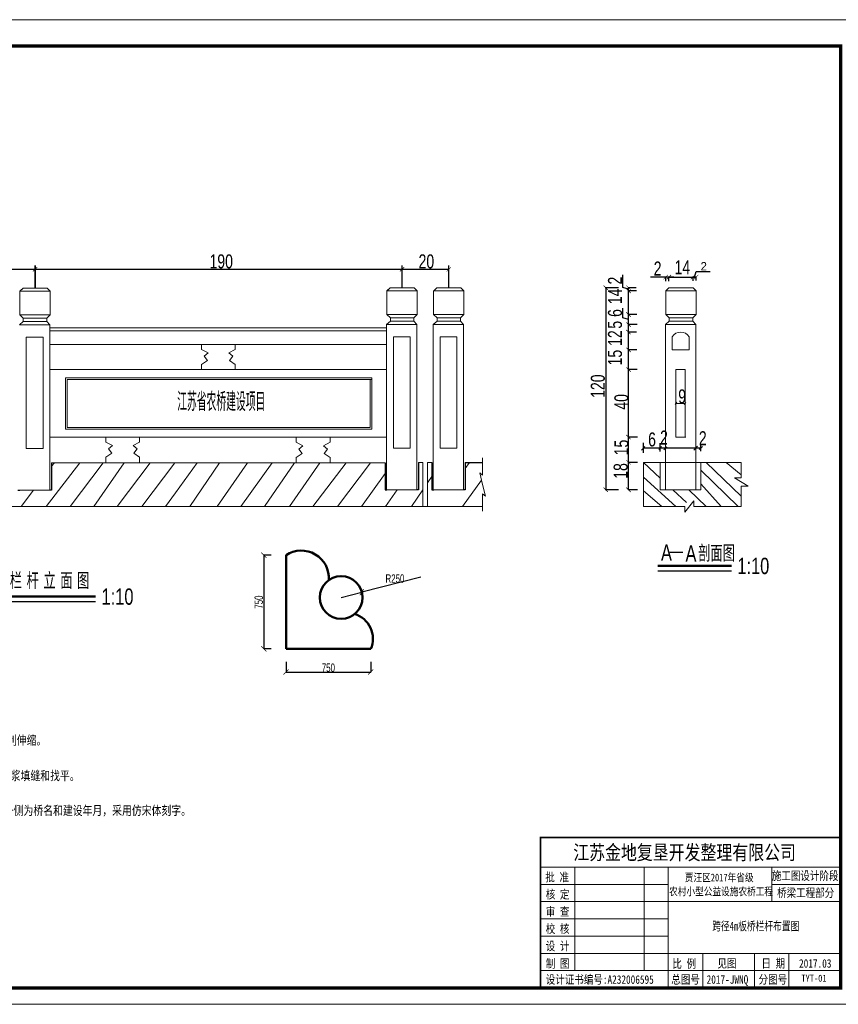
# Model space of a CAD drawing. Header units: inches. Extents: x 458935 to 468251, y 259207 to 260536.
# Tile 2 of 16: x 459529 to 460406, y 259207 to 260262. Entities that reach past the tile are written whole.
import ezdxf

# ---------------------------------------------------------------- set-up
doc = ezdxf.new("R2010")
doc.units = ezdxf.units.IN
doc.header["$MEASUREMENT"] = 0
doc.layers.get('0').update_dxf_attribs({"lineweight": 15})
for name, color, linetype in [('1', 7, 'Continuous'), ('LOCKUP', 7, 'Continuous'), ('PUB_TEXT', 7, 'Continuous')]:
    doc.layers.add(name, color=color, linetype=linetype)
for name, color, linetype, lineweight in [('BM1', 7, 'Continuous', 15), ('文字', 7, 'Continuous', 20), ('细实线', 4, 'Continuous', 25)]:
    doc.layers.add(name, color=color, linetype=linetype, lineweight=lineweight)
doc.styles.add('HZTXT', font='hztxt_e.shx', dxfattribs={"width": 0.75, "bigfont": 'hztxt.shx'})
doc.styles.get("Standard").update_dxf_attribs({"font": 'hztxt_e.shx', "width": 0.7, "bigfont": 'hztxt.shx'})
doc.styles.add('图框', font='SIMFANG.TTF', dxfattribs={"width": 0.8, "height": 4})
doc.styles.add('样式 1', font='hztxt_e.shx', dxfattribs={"bigfont": 'hztxt.shx'})

# ---------------------------------------------------------------- blocks, each defined once
blk = doc.blocks.new('_ArchTick')
at = {"color": 0, "linetype": 'ByBlock', "const_width": 0.15}
blk.add_lwpolyline([(-0.5, -0.5), (0.5, 0.5)], dxfattribs=at)
blk = doc.blocks.new('123123')
at = {"layer": 'BM1', "linetype": 'Continuous'}
for p, q in [((0, 3000.3), (-4242.8, 3000.3)), ((-4242.8, 0), (0, 0))]:
    blk.add_line(p, q, dxfattribs=at)
at = {"layer": 'BM1', "color": 0, "linetype": 'Continuous'}
for p, q in [((-964.6, 508.1), (-50, 508.1)), ((-964.6, 508.1), (-964.6, 50)), ((-964.6, 50), (-964.6, 508.1)), ((-964.6, 418), (-50, 418)), ((-859.5, 102.6), (-859.5, 418)), ((-649.2, 418), (-649.2, 102.6)), ((-575.7, 418), (-575.7, 50)), ((-260.3, 312.8), (-260.3, 418)), ((-964.6, 365.4), (-575.7, 365.4)), ((-260.3, 365.4), (-50, 365.4)), ((-964.6, 312.8), (-50, 312.8)), ((-964.6, 260.3), (-575.7, 260.3)), ((-964.6, 207.7), (-575.7, 207.7)), ((-964.6, 155.1), (-50, 155.1)), ((-470.5, 155.1), (-470.5, 50)), ((-312.8, 155.1), (-312.8, 50)), ((-207.7, 155.1), (-207.7, 102.6)), ((-207.7, 50), (-207.7, 155.1)), ((-964.6, 102.6), (-50, 102.6))]:
    blk.add_line(p, q, dxfattribs=at)
at = {"layer": 'BM1', "color": 0, "linetype": 'Continuous', "const_width": 10}
blk.add_lwpolyline([(-4075, 50), (-4075, 2920), (-50, 2920), (-50, 50)], close=True, dxfattribs=at)
at = {"layer": 'BM1', "color": 0, "linetype": 'Continuous', "const_width": 5.26}
blk.add_lwpolyline([(-50, 508.1), (-964.6, 508.1), (-964.6, 50)], dxfattribs=at)
at = {"layer": '1', "color": 7, "linetype": 'Continuous', "style": '图框', "width": 0.8}
for s, height, p in [('江苏金地复垦开发整理有限公司 ', 44.412, (-864.8, 440.6)), ('批 准', 25.91, (-949.9, 374.3)), ('贾汪区2017年省级', 23.55, (-524.9, 374.6)), ('核 定', 25.91, (-948.6, 322)), ('农村小型公益设施农桥工程', 23.552, (-572.7, 332)), ('审 查', 25.91, (-948.6, 269.4)), ('校 核', 25.91, (-948.6, 216.9)), ('设 计', 25.91, (-948.6, 164.3)), ('制 图', 25.91, (-948.3, 111)), ('比 例', 25.91, (-562.8, 110.7)), ('见图', 25.91, (-425.5, 111.6)), ('日 期', 25.91, (-291.5, 111.6)), ('2017.03', 25.91, (-176.9, 111.6)), ('设计证书编号:A232006595 ', 25.907, (-948.6, 62.5)), ('总图号', 25.91, (-566.2, 62.7)), ('分图号', 25.91, (-300.2, 62.7)), ('2017-JWNQ', 25.91, (-458.5, 62.7))]:
    blk.add_text(s, height=height, dxfattribs=at).set_placement(p)
at = {"layer": '1', "color": 7, "linetype": 'Continuous', "char_height": 25.91, "width": 215.182, "attachment_point": 5, "style": '图框'}
for s, insert in [('施工图设计阶段', (-158.3, 390.1)), ('桥梁工程部分', (-156.7, 338.1))]:
    blk.add_mtext(s, dxfattribs=dict(at, insert=insert))
blk = doc.blocks.new('k')
at = {"layer": 'LOCKUP', "xscale": 0.9939999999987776, "yscale": 0.9940000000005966, "zscale": 0.9939999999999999}
blk.add_blockref('123123', (4217.4, 0), dxfattribs=at)

msp = doc.modelspace()

# ---------------------------------------------------------------- linework, layer by layer
at = {"lineweight": 35}
msp.add_line((459545.834, 259974.639), (459545.834, 259998.659), dxfattribs=at)
at = {"lineweight": -3}
for p, q in [((459545.834, 259974.865), (459545.834, 259998.659)), ((459938.876, 259975.085), (459938.876, 259998.659)), ((459988.876, 259975.085), (459988.876, 259998.659)), ((459102.793, 259994.598), (459545.834, 259994.598)), ((459545.834, 259994.598), (459988.876, 259994.598)), ((460175.219, 259974.994), (460175.219, 259988.734)), ((460251.983, 259986.291), (460253.799, 259992.346)), ((460253.799, 259992.346), (460268.747, 259992.346)), ((460229.951, 259986.291), (460204.819, 259986.291)), ((460221.144, 259982.06), (460221.144, 259986.743)), ((460224.578, 259986.291), (460221.144, 259986.291)), ((460224.578, 259982.06), (460224.578, 259986.743)), ((460224.578, 259982.06), (460224.578, 259986.743)), ((460224.578, 259986.291), (460250.332, 259986.291)), ((460250.332, 259982.286), (460250.332, 259986.743)), ((460250.332, 259982.286), (460250.332, 259986.743)), ((460250.332, 259986.291), (460253.634, 259986.291)), ((460253.634, 259982.512), (460253.634, 259986.743)), ((460170.527, 259974.86), (460156.368, 259974.86)), ((460156.82, 259974.86), (460156.82, 259758.504)), ((460181.273, 259973.177), (460175.219, 259974.994)), ((460189.573, 259974.86), (460180.822, 259974.86)), ((460189.798, 259971.495), (460180.822, 259971.495)), ((460189.798, 259971.495), (460180.822, 259971.495)), ((460181.273, 259971.495), (460181.273, 259974.86)), ((460181.273, 259946.201), (460181.273, 259971.495)), ((460175.219, 259942.622), (460175.219, 259953.065)), ((460190.152, 259946.201), (460180.822, 259946.201)), ((460190.152, 259946.201), (460180.822, 259946.201)), ((460181.273, 259935.41), (460181.273, 259946.201)), ((460181.273, 259940.805), (460175.219, 259942.622)), ((460190.378, 259935.41), (460180.822, 259935.41)), ((460190.378, 259935.41), (460180.822, 259935.41)), ((460181.273, 259927.365), (460181.273, 259935.41)), ((460189.569, 259927.365), (460180.822, 259927.365)), ((460189.794, 259927.365), (460180.822, 259927.365)), ((460181.273, 259908.252), (460181.273, 259927.365)), ((460190.246, 259908.252), (460180.822, 259908.252)), ((460190.246, 259908.252), (460180.822, 259908.252)), ((460181.273, 259887.121), (460181.273, 259908.252)), ((460190.471, 259887.121), (460180.822, 259887.121)), ((460190.471, 259887.121), (460180.822, 259887.121)), ((460181.273, 259814.921), (460181.273, 259887.121)), ((460181.273, 259787.846), (460181.273, 259827.586)), ((460190.697, 259814.921), (460180.822, 259814.921)), ((460190.697, 259814.921), (460180.822, 259814.921)), ((460181.273, 259787.846), (460181.273, 259814.921)), ((460197.126, 259797.889), (460197.126, 259808.789)), ((460215.199, 259799.457), (460215.199, 259808.224)), ((460198.83, 259804.878), (460195.051, 259800.866)), ((460197.126, 259803.339), (460258.431, 259803.339)), ((460216.446, 259804.863), (460213.548, 259801.471)), ((460222.408, 259804.615), (460219.178, 259801.388)), ((460255.221, 259805.272), (460251.025, 259801.079)), ((460260.597, 259804.747), (460256.794, 259801.472)), ((460258.733, 259799.921), (460258.733, 259806.508)), ((459563.573, 259787.4), (459563.573, 259758.058)), ((459920.677, 259787.4), (459920.677, 259758.504)), ((459956.403, 259787.846), (459956.403, 259758.504)), ((459970.677, 259787.846), (459970.677, 259758.504)), ((460006.403, 259787.846), (460024.959, 259787.846)), ((460006.403, 259787.846), (460006.403, 259758.504)), ((460190.923, 259787.846), (460180.822, 259787.846)), ((460190.923, 259787.846), (460180.822, 259787.846)), ((460181.273, 259758.504), (460181.273, 259787.846)), ((459527.514, 259758.058), (459529.479, 259758.058)), ((459563.573, 259758.058), (459561.66, 259758.058)), ((459920.677, 259758.504), (459922.633, 259758.504)), ((459956.403, 259758.504), (459954.701, 259758.504)), ((459970.677, 259758.504), (459972.633, 259758.504)), ((460006.403, 259758.504), (460004.701, 259758.504)), ((460170.527, 259758.504), (460156.368, 259758.504)), ((460190.923, 259758.504), (460180.822, 259758.504)), ((460225.453, 259691.649), (460239.588, 259691.649)), ((459798.748, 259688.357), (459790.609, 259688.357)), ((459790.722, 259688.357), (459790.722, 259588.056)), ((460212.509, 259671.726), (460291.496, 259671.726)), ((459958.76, 259664.85), (459895.678, 259648.796)), ((459516.251, 259638.869), (459610.69, 259638.869)), ((459873.546, 259643.163), (459895.678, 259648.796)), ((459798.748, 259588.056), (459790.609, 259588.056)), ((459814.535, 259574.217), (459814.535, 259563.202)), ((459905.236, 259574.217), (459905.236, 259563.202)), ((459814.535, 259563.314), (459905.236, 259563.314))]:
    msp.add_line(p, q, dxfattribs=at)
for p, q in [((459529.524, 259971.048), (459529.524, 259945.778)), ((459529.524, 259971.048), (459562.014, 259971.048)), ((459529.524, 259971.048), (459562.014, 259971.048)), ((459529.524, 259971.048), (459529.524, 259945.778)), ((459529.524, 259970.823), (459529.524, 259961.071)), ((459532.957, 259974.413), (459529.592, 259971.048)), ((459532.957, 259974.413), (459529.592, 259971.048)), ((459531.396, 259972.853), (459529.592, 259971.048)), ((459531.396, 259972.853), (459529.592, 259971.048)), ((459532.957, 259974.413), (459558.711, 259974.413)), ((459532.957, 259974.413), (459532.957, 259974.413)), ((459532.957, 259974.413), (459532.957, 259974.413)), ((459532.957, 259974.413), (459558.711, 259974.413)), ((459558.711, 259974.413), (459562.014, 259971.048)), ((459558.711, 259974.413), (459562.014, 259971.048)), ((459562.014, 259971.048), (459562.014, 259945.778)), ((459562.014, 259971.048), (459562.014, 259945.778)), ((459562.014, 259970.823), (459562.014, 259961.071)), ((459922.565, 259971.495), (459955.055, 259971.495)), ((459922.565, 259971.495), (459922.565, 259946.225)), ((459922.565, 259971.495), (459922.565, 259946.225)), ((459922.565, 259971.495), (459955.055, 259971.495)), ((459922.565, 259971.269), (459922.565, 259961.071)), ((459925.999, 259974.86), (459922.633, 259971.495)), ((459925.999, 259974.86), (459922.633, 259971.495)), ((459924.438, 259973.299), (459922.633, 259971.495)), ((459924.438, 259973.299), (459922.633, 259971.495)), ((459925.999, 259974.86), (459925.999, 259974.86)), ((459925.999, 259974.86), (459951.753, 259974.86)), ((459925.999, 259974.86), (459951.753, 259974.86)), ((459925.999, 259974.86), (459925.999, 259974.86)), ((459951.753, 259974.86), (459955.055, 259971.495)), ((459951.753, 259974.86), (459955.055, 259971.495)), ((459955.055, 259971.495), (459955.055, 259946.225)), ((459955.055, 259971.495), (459955.055, 259946.225)), ((459972.565, 259971.495), (460005.055, 259971.495)), ((459972.565, 259971.495), (459972.565, 259946.225)), ((459972.565, 259971.495), (459972.565, 259946.225)), ((459972.565, 259971.495), (460005.055, 259971.495)), ((459972.565, 259971.269), (459972.565, 259961.071)), ((459975.999, 259974.86), (459972.633, 259971.495)), ((459975.999, 259974.86), (459972.633, 259971.495)), ((459974.438, 259973.299), (459972.633, 259971.495)), ((459974.438, 259973.299), (459972.633, 259971.495)), ((459975.999, 259974.86), (459975.999, 259974.86)), ((459975.999, 259974.86), (460001.753, 259974.86)), ((459975.999, 259974.86), (460001.753, 259974.86)), ((459975.999, 259974.86), (459975.999, 259974.86)), ((460001.753, 259974.86), (460005.055, 259971.495)), ((460001.753, 259974.86), (460005.055, 259971.495)), ((460005.055, 259971.495), (460005.055, 259946.225)), ((460005.055, 259971.495), (460005.055, 259946.225)), ((460221.144, 259971.495), (460253.634, 259971.495)), ((460221.144, 259971.495), (460221.144, 259946.225)), ((460221.144, 259971.495), (460221.144, 259946.225)), ((460221.144, 259971.495), (460253.634, 259971.495)), ((460224.578, 259974.86), (460221.212, 259971.495)), ((460224.578, 259974.86), (460221.212, 259971.495)), ((460223.017, 259973.299), (460221.212, 259971.495)), ((460223.017, 259973.299), (460221.212, 259971.495)), ((460224.578, 259974.86), (460224.578, 259974.86)), ((460224.578, 259974.86), (460250.332, 259974.86)), ((460224.578, 259974.86), (460250.332, 259974.86)), ((460224.578, 259974.86), (460224.578, 259974.86)), ((460250.332, 259974.86), (460253.634, 259971.495)), ((460250.332, 259974.86), (460253.634, 259971.495)), ((460253.634, 259971.495), (460253.634, 259946.225)), ((460253.634, 259971.495), (460253.634, 259946.225)), ((459529.524, 259945.778), (459529.548, 259945.755)), ((459562.014, 259945.778), (459529.524, 259945.778)), ((459562.014, 259945.778), (459529.524, 259945.778)), ((459529.524, 259945.778), (459529.548, 259945.755)), ((459533.202, 259942.169), (459529.548, 259945.755)), ((459558.472, 259942.169), (459562.014, 259945.778)), ((459558.472, 259942.169), (459562.014, 259945.778)), ((459955.055, 259946.225), (459922.565, 259946.225)), ((459922.565, 259946.225), (459922.589, 259946.201)), ((459922.565, 259946.225), (459922.589, 259946.201)), ((459955.055, 259946.225), (459922.565, 259946.225)), ((459926.243, 259942.615), (459922.589, 259946.201)), ((459951.513, 259942.615), (459955.055, 259946.225)), ((459951.513, 259942.615), (459955.055, 259946.225)), ((460005.055, 259946.225), (459972.565, 259946.225)), ((459972.565, 259946.225), (459972.589, 259946.201)), ((459972.565, 259946.225), (459972.589, 259946.201)), ((460005.055, 259946.225), (459972.565, 259946.225)), ((459976.243, 259942.615), (459972.589, 259946.201)), ((460001.513, 259942.615), (460005.055, 259946.225)), ((460001.513, 259942.615), (460005.055, 259946.225)), ((460253.634, 259946.225), (460221.144, 259946.225)), ((460221.144, 259946.225), (460221.168, 259946.201)), ((460221.144, 259946.225), (460221.168, 259946.201)), ((460253.634, 259946.225), (460221.144, 259946.225)), ((460224.822, 259942.615), (460221.168, 259946.201)), ((460250.092, 259942.615), (460253.634, 259946.225)), ((460250.092, 259942.615), (460253.634, 259946.225)), ((459533.202, 259938.574), (459529.17, 259934.964)), ((459533.202, 259938.574), (459529.17, 259934.964)), ((459561.66, 259934.964), (459529.17, 259934.964)), ((459561.66, 259934.964), (459529.17, 259934.964)), ((459533.202, 259942.169), (459558.472, 259942.169)), ((459533.202, 259938.574), (459533.202, 259942.169)), ((459533.202, 259942.169), (459533.202, 259938.574)), ((459533.202, 259942.169), (459533.202, 259938.574)), ((459533.202, 259938.574), (459533.202, 259942.169)), ((459533.202, 259942.169), (459558.472, 259942.169)), ((459558.472, 259938.574), (459533.202, 259938.574)), ((459558.472, 259938.574), (459533.202, 259938.574)), ((459560.197, 259943.927), (459558.472, 259942.169)), ((459560.197, 259943.927), (459558.472, 259942.169)), ((459558.472, 259942.169), (459558.472, 259938.574)), ((459558.472, 259942.169), (459558.472, 259938.574)), ((459558.472, 259938.574), (459561.66, 259934.964)), ((459558.472, 259938.574), (459561.66, 259934.964)), ((459561.66, 259934.964), (459561.66, 259883.249)), ((459926.243, 259939.02), (459922.211, 259935.41)), ((459926.243, 259939.02), (459922.211, 259935.41)), ((459954.701, 259935.41), (459922.211, 259935.41)), ((459954.701, 259935.41), (459922.211, 259935.41)), ((459922.211, 259935.41), (459922.211, 259758.504)), ((459926.243, 259942.615), (459926.243, 259939.02)), ((459926.243, 259939.02), (459926.243, 259942.615)), ((459926.243, 259942.615), (459951.513, 259942.615)), ((459926.243, 259942.615), (459951.513, 259942.615)), ((459926.243, 259939.02), (459926.243, 259942.615)), ((459926.243, 259942.615), (459926.243, 259939.02)), ((459951.513, 259939.02), (459926.243, 259939.02)), ((459951.513, 259939.02), (459926.243, 259939.02)), ((459953.238, 259944.373), (459951.513, 259942.615)), ((459953.238, 259944.373), (459951.513, 259942.615)), ((459951.513, 259942.615), (459951.513, 259939.02)), ((459951.513, 259942.615), (459951.513, 259939.02)), ((459951.513, 259939.02), (459954.701, 259935.41)), ((459951.513, 259939.02), (459954.701, 259935.41)), ((459954.701, 259935.41), (459954.701, 259883.695)), ((459976.243, 259939.02), (459972.211, 259935.41)), ((459976.243, 259939.02), (459972.211, 259935.41)), ((460004.701, 259935.41), (459972.211, 259935.41)), ((460004.701, 259935.41), (459972.211, 259935.41)), ((459972.211, 259935.41), (459972.211, 259758.504)), ((459976.243, 259942.615), (459976.243, 259939.02)), ((459976.243, 259939.02), (459976.243, 259942.615)), ((459976.243, 259942.615), (460001.513, 259942.615)), ((459976.243, 259942.615), (460001.513, 259942.615)), ((459976.243, 259939.02), (459976.243, 259942.615)), ((459976.243, 259942.615), (459976.243, 259939.02)), ((460001.513, 259939.02), (459976.243, 259939.02)), ((460001.513, 259939.02), (459976.243, 259939.02)), ((460003.238, 259944.373), (460001.513, 259942.615)), ((460003.238, 259944.373), (460001.513, 259942.615)), ((460001.513, 259942.615), (460001.513, 259939.02)), ((460001.513, 259942.615), (460001.513, 259939.02)), ((460001.513, 259939.02), (460004.701, 259935.41)), ((460001.513, 259939.02), (460004.701, 259935.41)), ((460004.701, 259935.41), (460004.701, 259883.695)), ((460224.822, 259939.02), (460220.79, 259935.41)), ((460224.822, 259939.02), (460220.79, 259935.41)), ((460220.79, 259935.41), (460220.79, 259758.504)), ((460253.28, 259935.41), (460220.79, 259935.41)), ((460253.28, 259935.41), (460220.79, 259935.41)), ((460224.822, 259942.615), (460224.822, 259939.02)), ((460224.822, 259939.02), (460224.822, 259942.615)), ((460224.822, 259942.615), (460250.092, 259942.615)), ((460224.822, 259942.615), (460250.092, 259942.615)), ((460224.822, 259939.02), (460224.822, 259942.615)), ((460224.822, 259942.615), (460224.822, 259939.02)), ((460250.092, 259939.02), (460224.822, 259939.02)), ((460250.092, 259939.02), (460224.822, 259939.02)), ((460251.817, 259944.373), (460250.092, 259942.615)), ((460251.817, 259944.373), (460250.092, 259942.615)), ((460250.092, 259942.615), (460250.092, 259939.02)), ((460250.092, 259942.615), (460250.092, 259939.02)), ((460250.092, 259939.02), (460253.28, 259935.41)), ((460250.092, 259939.02), (460253.28, 259935.41)), ((460253.28, 259935.41), (460253.28, 259883.695)), ((460253.28, 259935.41), (460253.28, 259883.695)), ((459561.66, 259931.8), (459561.66, 259928.19)), ((459561.66, 259931.8), (459561.66, 259928.19)), ((459561.66, 259931.8), (459922.211, 259931.8)), ((459561.66, 259928.636), (459920.921, 259928.636)), ((459561.66, 259928.636), (459922.223, 259928.636)), ((459954.701, 259932.246), (459954.701, 259928.636)), ((459954.701, 259932.246), (459954.701, 259928.636)), ((460004.701, 259932.246), (460004.701, 259928.636)), ((460004.701, 259932.246), (460004.701, 259928.636)), ((460253.28, 259932.246), (460253.28, 259928.636)), ((460253.28, 259932.246), (460253.28, 259928.636)), ((459536.421, 259921.885), (459554.471, 259921.885)), ((459536.421, 259921.885), (459536.421, 259802.755)), ((459536.421, 259921.885), (459536.421, 259802.755)), ((459536.421, 259921.885), (459554.471, 259921.885)), ((459554.471, 259802.755), (459554.471, 259921.885)), ((459554.471, 259802.755), (459554.471, 259921.885)), ((459920.921, 259914.196), (459561.66, 259914.196)), ((459922.248, 259914.196), (459561.66, 259914.196)), ((459561.66, 259913.75), (459561.66, 259886.675)), ((459742.16, 259914.196), (459724.11, 259914.196)), ((459724.11, 259914.196), (459724.11, 259908.781)), ((459724.11, 259914.196), (459724.11, 259908.781)), ((459742.16, 259914.196), (459724.11, 259914.196)), ((459742.16, 259914.196), (459760.21, 259914.196)), ((459742.16, 259914.196), (459760.21, 259914.196)), ((459760.21, 259914.196), (459760.21, 259908.781)), ((459760.21, 259914.196), (459760.21, 259908.781)), ((459929.462, 259922.331), (459929.462, 259803.201)), ((459929.462, 259922.331), (459947.512, 259922.331)), ((459929.462, 259922.331), (459947.512, 259922.331)), ((459929.462, 259922.331), (459929.462, 259803.201)), ((459947.512, 259803.201), (459947.512, 259922.331)), ((459947.512, 259803.201), (459947.512, 259922.331)), ((459954.701, 259914.196), (459954.701, 259887.121)), ((459954.701, 259914.196), (459954.701, 259887.121)), ((459979.462, 259922.331), (459979.462, 259803.201)), ((459979.462, 259922.331), (459997.512, 259922.331)), ((459979.462, 259922.331), (459997.512, 259922.331)), ((459979.462, 259922.331), (459979.462, 259803.201)), ((459997.512, 259803.201), (459997.512, 259922.331)), ((459997.512, 259803.201), (459997.512, 259922.331)), ((460004.701, 259914.196), (460004.701, 259887.121)), ((460004.701, 259914.196), (460004.701, 259887.121)), ((460228.041, 259922.331), (460228.041, 259908.252)), ((460228.041, 259922.331), (460228.041, 259908.252)), ((460246.091, 259908.252), (460246.091, 259922.331)), ((460246.091, 259908.252), (460246.091, 259922.331)), ((460253.28, 259914.196), (460253.28, 259887.121)), ((460253.28, 259914.196), (460253.28, 259887.121)), ((459724.11, 259908.781), (459724.11, 259908.781)), ((459724.11, 259908.781), (459724.11, 259908.781)), ((459724.11, 259908.781), (459724.11, 259908.781)), ((459724.11, 259908.781), (459724.11, 259908.781)), ((459724.11, 259908.781), (459730.996, 259905.122)), ((459724.11, 259908.781), (459730.996, 259905.122)), ((459724.11, 259908.781), (459724.11, 259908.781)), ((459724.11, 259908.781), (459724.11, 259908.781)), ((459724.11, 259908.781), (459724.11, 259908.781)), ((459724.11, 259908.781), (459724.11, 259908.781)), ((459730.996, 259905.122), (459726.734, 259901.435)), ((459730.996, 259905.122), (459726.734, 259901.435)), ((459760.21, 259908.781), (459753.324, 259905.122)), ((459760.21, 259908.781), (459753.324, 259905.122)), ((459753.324, 259905.122), (459757.586, 259901.435)), ((459753.324, 259905.122), (459757.586, 259901.435)), ((459760.21, 259908.781), (459760.21, 259908.781)), ((459760.21, 259908.781), (459760.21, 259908.781)), ((459760.21, 259908.781), (459760.21, 259908.781)), ((459760.21, 259908.781), (459760.21, 259908.781)), ((459760.21, 259908.781), (459760.21, 259908.781)), ((459760.21, 259908.781), (459760.21, 259908.781)), ((459760.21, 259908.781), (459760.21, 259908.781)), ((459760.21, 259908.781), (459760.21, 259908.781)), ((460228.041, 259908.252), (460246.091, 259908.252)), ((459730.427, 259896.896), (459724.11, 259892.536)), ((459730.427, 259896.896), (459724.11, 259892.536)), ((459724.11, 259887.121), (459724.11, 259892.536)), ((459724.11, 259892.536), (459724.11, 259892.536)), ((459724.11, 259892.536), (459724.11, 259892.536)), ((459724.11, 259887.121), (459724.11, 259892.536)), ((459726.734, 259901.435), (459730.427, 259896.896)), ((459726.734, 259901.435), (459730.427, 259896.896)), ((459757.586, 259901.435), (459753.892, 259896.896)), ((459757.586, 259901.435), (459753.892, 259896.896)), ((459753.892, 259896.896), (459760.21, 259892.536)), ((459753.892, 259896.896), (459760.21, 259892.536)), ((459760.21, 259892.536), (459760.21, 259892.536)), ((459760.21, 259887.121), (459760.21, 259892.536)), ((459760.21, 259887.121), (459760.21, 259892.536)), ((459760.21, 259892.536), (459760.21, 259892.536)), ((459561.66, 259887.121), (459922.211, 259887.121)), ((459561.66, 259887.121), (459922.211, 259887.121)), ((459561.66, 259758.058), (459561.66, 259883.249)), ((459561.66, 259758.058), (459561.66, 259883.249)), ((459742.16, 259887.121), (459724.11, 259887.121)), ((459742.16, 259887.121), (459724.11, 259887.121)), ((459742.16, 259887.121), (459760.21, 259887.121)), ((459742.16, 259887.121), (459760.21, 259887.121)), ((459954.701, 259758.504), (459954.701, 259883.695)), ((459954.701, 259758.504), (459954.701, 259883.695)), ((460004.701, 259758.504), (460004.701, 259883.695)), ((460004.701, 259758.504), (460004.701, 259883.695)), ((460232.007, 259887.121), (460241.795, 259887.121)), ((460232.007, 259887.121), (460232.007, 259814.921)), ((460241.795, 259887.121), (460241.795, 259814.921)), ((460253.28, 259758.504), (460253.28, 259883.695)), ((460253.28, 259758.504), (460253.28, 259883.695)), ((459578.296, 259823.298), (459578.296, 259878.292)), ((459578.296, 259878.292), (459906.491, 259878.292)), ((459578.296, 259878.292), (459906.491, 259878.292)), ((459578.296, 259823.298), (459578.296, 259878.292)), ((459580.216, 259876.678), (459580.91, 259876.678)), ((459580.216, 259876.678), (459906.491, 259876.678)), ((459580.216, 259876.678), (459906.491, 259876.678)), ((459580.216, 259876.678), (459580.216, 259825.103)), ((459904.686, 259876.678), (459904.686, 259825.103)), ((459906.491, 259876.678), (459904.686, 259876.678)), ((459906.491, 259876.678), (459904.686, 259876.678)), ((459904.686, 259876.678), (459904.686, 259825.103)), ((459906.491, 259878.292), (459906.491, 259823.298)), ((459906.491, 259878.292), (459906.491, 259823.298)), ((459906.491, 259823.298), (459906.491, 259876.678)), ((459906.491, 259876.678), (459906.491, 259823.298)), ((459906.491, 259876.678), (459906.491, 259823.298)), ((459906.491, 259823.298), (459906.491, 259876.678)), ((459906.491, 259823.298), (459578.296, 259823.298)), ((459906.491, 259823.298), (459578.296, 259823.298)), ((459579.105, 259823.298), (459906.491, 259823.298)), ((459579.105, 259823.298), (459906.491, 259823.298)), ((459580.216, 259825.103), (459904.686, 259825.103)), ((459580.216, 259825.103), (459904.686, 259825.103)), ((459906.491, 259823.298), (459906.491, 259823.298)), ((459906.491, 259823.298), (459906.491, 259823.298)), ((459922.211, 259814.921), (459561.66, 259814.921)), ((459922.211, 259814.921), (459561.66, 259814.921)), ((459561.66, 259814.475), (459561.66, 259787.4)), ((459561.66, 259814.475), (459561.66, 259787.4)), ((459621.694, 259814.953), (459621.694, 259809.538)), ((459639.744, 259814.953), (459621.694, 259814.953)), ((459639.744, 259814.953), (459621.694, 259814.953)), ((459621.694, 259814.953), (459621.694, 259809.538)), ((459621.694, 259809.538), (459628.579, 259805.879)), ((459621.694, 259809.538), (459621.694, 259809.538)), ((459621.694, 259809.538), (459621.694, 259809.538)), ((459621.694, 259809.538), (459621.694, 259809.538)), ((459621.694, 259809.538), (459621.694, 259809.538)), ((459621.694, 259809.538), (459621.694, 259809.538)), ((459621.694, 259809.538), (459621.694, 259809.538)), ((459621.694, 259809.538), (459621.694, 259809.538)), ((459621.694, 259809.538), (459621.694, 259809.538)), ((459621.694, 259809.538), (459628.579, 259805.879)), ((459639.744, 259814.953), (459657.794, 259814.953)), ((459639.744, 259814.953), (459657.794, 259814.953)), ((459657.794, 259809.538), (459650.908, 259805.879)), ((459657.794, 259809.538), (459650.908, 259805.879)), ((459657.794, 259814.953), (459657.794, 259809.538)), ((459657.794, 259814.953), (459657.794, 259809.538)), ((459657.794, 259809.538), (459657.794, 259809.538)), ((459657.794, 259809.538), (459657.794, 259809.538)), ((459657.794, 259809.538), (459657.794, 259809.538)), ((459657.794, 259809.538), (459657.794, 259809.538)), ((459657.794, 259809.538), (459657.794, 259809.538)), ((459657.794, 259809.538), (459657.794, 259809.538)), ((459657.794, 259809.538), (459657.794, 259809.538)), ((459657.794, 259809.538), (459657.794, 259809.538)), ((459825.524, 259814.73), (459825.524, 259809.315)), ((459843.574, 259814.73), (459825.524, 259814.73)), ((459843.574, 259814.73), (459825.524, 259814.73)), ((459825.524, 259814.73), (459825.524, 259809.315)), ((459825.524, 259809.315), (459832.41, 259805.656)), ((459825.524, 259809.315), (459825.524, 259809.315)), ((459825.524, 259809.315), (459825.524, 259809.315)), ((459825.524, 259809.315), (459825.524, 259809.315)), ((459825.524, 259809.315), (459825.524, 259809.315)), ((459825.524, 259809.315), (459825.524, 259809.315)), ((459825.524, 259809.315), (459825.524, 259809.315)), ((459825.524, 259809.315), (459825.524, 259809.315)), ((459825.524, 259809.315), (459825.524, 259809.315)), ((459825.524, 259809.315), (459832.41, 259805.656)), ((459843.574, 259814.73), (459861.624, 259814.73)), ((459843.574, 259814.73), (459861.624, 259814.73)), ((459861.624, 259809.315), (459854.738, 259805.656)), ((459861.624, 259809.315), (459854.738, 259805.656)), ((459861.624, 259814.73), (459861.624, 259809.315)), ((459861.624, 259814.73), (459861.624, 259809.315)), ((459861.624, 259809.315), (459861.624, 259809.315)), ((459861.624, 259809.315), (459861.624, 259809.315)), ((459861.624, 259809.315), (459861.624, 259809.315)), ((459861.624, 259809.315), (459861.624, 259809.315)), ((459861.624, 259809.315), (459861.624, 259809.315)), ((459861.624, 259809.315), (459861.624, 259809.315)), ((459861.624, 259809.315), (459861.624, 259809.315)), ((459861.624, 259809.315), (459861.624, 259809.315)), ((459954.701, 259814.921), (459954.701, 259787.846)), ((459954.701, 259814.921), (459954.701, 259787.846)), ((460004.701, 259814.921), (460004.701, 259787.846)), ((460004.701, 259814.921), (460004.701, 259787.846)), ((460232.007, 259814.921), (460242.51, 259814.921)), ((459536.421, 259802.755), (459554.471, 259802.755)), ((459536.421, 259802.755), (459554.471, 259802.755)), ((459628.011, 259797.652), (459621.694, 259793.293)), ((459628.011, 259797.652), (459621.694, 259793.293)), ((459628.579, 259805.879), (459624.317, 259802.191)), ((459628.579, 259805.879), (459624.317, 259802.191)), ((459624.317, 259802.191), (459628.011, 259797.652)), ((459624.317, 259802.191), (459628.011, 259797.652)), ((459650.908, 259805.879), (459655.17, 259802.191)), ((459650.908, 259805.879), (459655.17, 259802.191)), ((459655.17, 259802.191), (459651.476, 259797.652)), ((459655.17, 259802.191), (459651.476, 259797.652)), ((459651.476, 259797.652), (459657.794, 259793.293)), ((459651.476, 259797.652), (459657.794, 259793.293)), ((459831.842, 259797.429), (459825.524, 259793.07)), ((459831.842, 259797.429), (459825.524, 259793.07)), ((459832.41, 259805.656), (459828.148, 259801.968)), ((459832.41, 259805.656), (459828.148, 259801.968)), ((459828.148, 259801.968), (459831.842, 259797.429)), ((459828.148, 259801.968), (459831.842, 259797.429)), ((459854.738, 259805.656), (459859, 259801.968)), ((459854.738, 259805.656), (459859, 259801.968)), ((459859, 259801.968), (459855.306, 259797.429)), ((459859, 259801.968), (459855.306, 259797.429)), ((459855.306, 259797.429), (459861.624, 259793.07)), ((459855.306, 259797.429), (459861.624, 259793.07)), ((459929.462, 259803.201), (459947.512, 259803.201)), ((459929.462, 259803.201), (459947.512, 259803.201)), ((459979.462, 259803.201), (459997.512, 259803.201)), ((459979.462, 259803.201), (459997.512, 259803.201)), ((459593.685, 259787.4), (459557.63, 259740.626)), ((459563.573, 259787.4), (459920.677, 259787.4)), ((459566.466, 259787.4), (459563.573, 259783.592)), ((459618.837, 259787.4), (459583.294, 259740.626)), ((459641.119, 259787.413), (459608.658, 259740.626)), ((459621.694, 259793.293), (459621.694, 259793.293)), ((459621.694, 259787.414), (459621.694, 259793.293)), ((459621.694, 259787.414), (459621.694, 259793.293)), ((459621.694, 259793.293), (459621.694, 259793.293)), ((459669.168, 259787.4), (459633.625, 259740.626)), ((459657.794, 259787.878), (459657.794, 259793.293)), ((459657.794, 259793.293), (459657.794, 259793.293)), ((459657.794, 259793.293), (459657.794, 259793.293)), ((459657.794, 259787.412), (459657.794, 259793.293)), ((459695.441, 259787.209), (459660.114, 259740.626)), ((459719.414, 259787.4), (459696.15, 259755.297)), ((459743.378, 259787.4), (459711.532, 259740.626)), ((459773.356, 259787.407), (459740.825, 259740.626)), ((459799.625, 259787.406), (459766.285, 259740.626)), ((459823.507, 259787.405), (459791.604, 259740.626)), ((459850.778, 259787.4), (459818.326, 259740.626)), ((459825.524, 259793.07), (459825.524, 259793.07)), ((459825.524, 259787.655), (459825.524, 259793.07)), ((459825.524, 259787.404), (459825.524, 259793.07)), ((459825.524, 259793.07), (459825.524, 259793.07)), ((459878.836, 259787.4), (459843.293, 259740.626)), ((459861.624, 259787.655), (459861.624, 259793.07)), ((459861.624, 259793.07), (459861.624, 259793.07)), ((459861.624, 259793.07), (459861.624, 259793.07)), ((459861.624, 259787.403), (459861.624, 259793.07)), ((459905.11, 259787.209), (459869.783, 259740.626)), ((459956.403, 259787.846), (459961.04, 259787.846)), ((459961.04, 259787.846), (459961.04, 259740.626)), ((459966.04, 259787.846), (459970.677, 259787.846)), ((459966.04, 259787.846), (459966.04, 259740.626)), ((460010.983, 259787.846), (460006.403, 259781.259)), ((460024.959, 259774.183), (460024.959, 259792.846)), ((460197.126, 259787.846), (460301.858, 259787.846)), ((460197.126, 259787.846), (460197.126, 259740.626)), ((460197.126, 259787.846), (460215.199, 259771.017)), ((460215.199, 259758.504), (460215.199, 259787.846)), ((460258.733, 259787.846), (460258.733, 259758.504)), ((460264.44, 259787.846), (460301.858, 259751.5)), ((460285.789, 259787.846), (460301.858, 259774.651)), ((460301.858, 259787.846), (460301.858, 259771.138)), ((460021.873, 259776.683), (460024.959, 259774.183)), ((460021.873, 259776.683), (460024.959, 259764.236)), ((460258.733, 259779.56), (460298.542, 259740.626)), ((459920.677, 259775.801), (459895.187, 259740.626)), ((459970.677, 259772.678), (459966.04, 259765.867)), ((460023.791, 259768.947), (460003.607, 259740.626)), ((460197.126, 259771.988), (460231.762, 259740.626)), ((460301.858, 259771.138), (460294.816, 259771.138)), ((460294.816, 259771.138), (460309.264, 259762.374)), ((459529.479, 259758.058), (459561.66, 259758.058)), ((459529.479, 259758.058), (459561.66, 259758.058)), ((459544.17, 259758.058), (459530.924, 259740.626)), ((459696.15, 259755.297), (459685.519, 259740.626)), ((459933.373, 259758.504), (459921.201, 259740.626)), ((459955.123, 259758.504), (459922.633, 259758.504)), ((459922.633, 259758.504), (459954.701, 259758.504)), ((459922.633, 259758.504), (459954.701, 259758.504)), ((459955.123, 259758.504), (459922.633, 259758.504)), ((459961.04, 259758.523), (459948.855, 259740.626)), ((460005.123, 259758.504), (459972.633, 259758.504)), ((459972.633, 259758.504), (460004.701, 259758.504)), ((459972.633, 259758.504), (460004.701, 259758.504)), ((460005.123, 259758.504), (459972.633, 259758.504)), ((460028.046, 259751.789), (460024.959, 259764.236)), ((460197.126, 259757.319), (460217.081, 259740.626)), ((460258.733, 259758.504), (460215.199, 259758.504)), ((460253.702, 259758.504), (460221.212, 259758.504)), ((460221.212, 259758.504), (460253.28, 259758.504)), ((460221.212, 259758.504), (460253.28, 259758.504)), ((460253.702, 259758.504), (460221.212, 259758.504)), ((460228.635, 259758.504), (460243.226, 259744.917)), ((460245.97, 259758.504), (460264.44, 259740.626)), ((460258.733, 259764.89), (460280.542, 259740.626)), ((460309.264, 259762.374), (460301.858, 259762.374)), ((460301.858, 259762.374), (460301.858, 259740.626)), ((460024.959, 259735.626), (460024.959, 259754.289)), ((460028.046, 259751.789), (460024.959, 259754.289)), ((460241.618, 259734.602), (460251.352, 259746.613)), ((460251.352, 259746.613), (460251.352, 259740.626)), ((459414.405, 259740.626), (460024.959, 259740.626)), ((460197.126, 259740.626), (460241.618, 259740.626)), ((460241.618, 259740.626), (460241.618, 259734.602)), ((460251.352, 259740.626), (460298.542, 259740.626)), ((460301.858, 259740.626), (460298.542, 259740.626))]:
    msp.add_line(p, q)
at = {"lineweight": 20}
for p, q in [((460232.921, 259852.33), (460231.185, 259849.844)), ((460232.007, 259851.021), (460232.921, 259852.33)), ((460232.007, 259851.021), (460241.795, 259851.021)), ((460242.717, 259852.06), (460240.825, 259849.9))]:
    msp.add_line(p, q, dxfattribs=at)
at = {"lineweight": 50}
for p, q in [((459814.535, 259688.357), (459814.535, 259588.056)), ((460212.509, 259677.159), (460291.496, 259677.159)), ((459516.251, 259644.302), (459610.69, 259644.302)), ((459814.535, 259588.056), (459905.236, 259588.056))]:
    msp.add_line(p, q, dxfattribs=at)
msp.add_circle((459873.546, 259643.163), 22.837, dxfattribs=at)
msp.add_arc((460237.066, 259916.763), 10.605, 31.676112, 148.323888)
for centre, radius, start, end in [((459830.926, 259663.939), 29.409, 355.602418, 123.873904), ((459880.108, 259599.136), 27.462, 336.20526, 73.500526)]:
    msp.add_arc(centre, radius, start, end, dxfattribs=at)

# ---------------------------------------------------------------- block references
at = {"lineweight": -3}
for p, xscale, yscale, zscale in [((459545.834, 259994.598), 4.692999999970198, 4.692999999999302, 4.693000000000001), ((459938.876, 259994.598), 4.692999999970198, 4.692999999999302, 4.693000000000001), ((459988.876, 259994.598), 4.692999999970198, 4.692999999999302, 4.693000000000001), ((460224.578, 259986.291), 4.692999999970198, 4.692999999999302, 4.693000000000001), ((460250.332, 259986.291), 4.692999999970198, 4.692999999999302, 4.693000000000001), ((460253.634, 259986.291), 4.692999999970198, 4.692999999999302, 4.693000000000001), ((459905.236, 259563.314), 5.414999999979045, 5.415000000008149, 5.415)]:
    msp.add_blockref('_ArchTick', p, dxfattribs=dict(at, xscale=xscale, yscale=yscale, zscale=zscale))
for p, xscale, yscale, zscale, rotation in [((459545.834, 259994.598), 4.692999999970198, 4.692999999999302, 4.693000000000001, 180), ((460221.144, 259986.291), 4.692999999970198, 4.692999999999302, 4.693000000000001, 180), ((460224.578, 259986.291), 4.692999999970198, 4.692999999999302, 4.693000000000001, 180), ((460250.332, 259986.291), 4.692999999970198, 4.692999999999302, 4.693000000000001, 180), ((460156.82, 259974.86), 4.692999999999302, 4.692999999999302, 4.693000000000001, 90), ((460181.273, 259974.86), 4.692999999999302, 4.692999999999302, 4.693000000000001, 90), ((460181.273, 259971.495), 4.692999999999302, 4.692999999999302, 4.693000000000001, 90), ((460181.273, 259971.495), 4.692999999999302, 4.692999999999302, 4.693000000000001, 270), ((460181.273, 259946.201), 4.692999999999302, 4.692999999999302, 4.693000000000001, 90), ((460181.273, 259946.201), 4.692999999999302, 4.692999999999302, 4.693000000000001, 270), ((460181.273, 259935.41), 4.692999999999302, 4.692999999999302, 4.693000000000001, 90), ((460181.273, 259935.41), 4.692999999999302, 4.692999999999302, 4.693000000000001, 270), ((460181.273, 259927.365), 4.692999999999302, 4.692999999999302, 4.693000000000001, 90), ((460181.273, 259927.365), 4.692999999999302, 4.692999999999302, 4.693000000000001, 270), ((460181.273, 259908.252), 4.692999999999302, 4.692999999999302, 4.693000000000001, 90), ((460181.273, 259908.252), 4.692999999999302, 4.692999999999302, 4.693000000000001, 270), ((460181.273, 259887.121), 4.692999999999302, 4.692999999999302, 4.693000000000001, 90), ((460181.273, 259887.121), 4.692999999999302, 4.692999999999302, 4.693000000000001, 270), ((460181.273, 259814.921), 4.692999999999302, 4.692999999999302, 4.693000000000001, 90), ((460181.273, 259814.921), 4.692999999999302, 4.692999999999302, 4.693000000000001, 270), ((460181.273, 259787.846), 4.692999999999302, 4.692999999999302, 4.693000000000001, 90), ((460181.273, 259787.846), 4.692999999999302, 4.692999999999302, 4.693000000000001, 270), ((460156.82, 259758.504), 4.692999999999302, 4.692999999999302, 4.693000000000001, 270), ((460181.273, 259758.504), 4.692999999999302, 4.692999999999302, 4.693000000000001, 270), ((459790.722, 259688.357), 5.415000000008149, 5.415000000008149, 5.415, 90), ((459895.678, 259648.796), 5.414999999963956, 5.415000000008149, 5.415, 194.2787377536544), ((459790.722, 259588.056), 5.415000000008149, 5.415000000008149, 5.415, 270), ((459814.535, 259563.314), 5.414999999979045, 5.415000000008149, 5.415, 180)]:
    msp.add_blockref('_ArchTick', p, dxfattribs=dict(at, xscale=xscale, yscale=yscale, zscale=zscale, rotation=rotation))
at = {"layer": '细实线', "xscale": 0.3535714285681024, "yscale": 0.3535714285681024, "zscale": 0.3535714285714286}
msp.add_blockref('k', (458934.868, 259207.455), dxfattribs=at)

# ---------------------------------------------------------------- texts
msp.add_text('2', height=9.025).set_placement((460258.478, 259993.323))
at = {"style": '样式 1'}
for s, height, width, p in [('江苏省农桥建设项目', 20, 0.5, (459697.932, 259842.726)), ('    2、栏杆柱内相邻扶手及花板之间填以沥青胶砂以利伸缩。', 11.25, 0.75, (459275.438, 259484.328)), ('    4、栏杆安装时,栏杆柱必须经校正后用M15水泥砂浆填缝和找平。', 11.25, 0.75, (459275.438, 259446.301)), ('    6、在桥栏杆一侧写明“江苏省农桥建设项目”，另一侧为桥名和建设年月，采用仿宋体刻字。', 11.25, 0.75, (459275.069, 259409.03))]:
    msp.add_text(s, height=height, dxfattribs=dict(at, width=width)).set_placement(p)
at = {"lineweight": -3, "char_height": 9.025, "attachment_point": 5}
for s, insert in [('R250', (459931.154, 259663.315)), ('750', (459859.885, 259567.883))]:
    msp.add_mtext(s, dxfattribs=dict(at, insert=insert))
at = {"lineweight": -3, "insert": (459785.401, 259638.206), "char_height": 9.025, "attachment_point": 5, "rotation": 90}
msp.add_mtext('750', dxfattribs=at)
at = {"layer": 'PUB_TEXT', "style": 'HZTXT', "width": 0.75}
for s, height, p in [('190', 15, (459732.578, 259995.575)), ('20', 15, (459956.43, 259995.575)), ('2', 15, (460208.229, 259987.929)), ('14', 15, (460230.546, 259989.205)), ('9', 15, (460234.469, 259850.977)), ('6', 15, (460202.251, 259804.891)), ('2', 15, (460215.012, 259806.911)), ('2', 15, (460256.607, 259806.23)), ('A', 17.5, (460216.013, 259682.424)), ('A ', 17.5, (460242.267, 259681.516)), ('剖面图', 17.5, (460255.861, 259681.516)), ('1:10', 17.5, (460297.819, 259668.203)), ('栏 杆 立 面 图', 17.5, (459518.786, 259652.081)), ('1:10', 17.5, (459617.013, 259635.346))]:
    msp.add_text(s, height=height, dxfattribs=at).set_placement(p)
for s, p in [('2', (460174.241, 259978.284)), ('14', (460174.241, 259957.231)), ('6', (460174.241, 259943.601)), ('5', (460174.241, 259931.007)), ('12', (460174.241, 259912.546)), ('15', (460174.241, 259891.668)), ('120', (460155.842, 259856.905)), ('40', (460181.047, 259844.253)), ('15', (460181.047, 259795.367)), ('18', (460180.295, 259770.278))]:
    msp.add_text(s, height=15, rotation=90, dxfattribs=at).set_placement(p)
at = {"layer": '文字', "linetype": 'Continuous', "style": '图框'}
for s, height, width, p in [('跨径4m板桥栏杆布置图', 9.54643, 0.7, (460270.836, 259286.484)), ('TYT-01', 7.5, 0.8, (460366.38, 259231.648))]:
    msp.add_text(s, height=height, dxfattribs=dict(at, width=width)).set_placement(p)

doc.saveas('drawing.dxf')
